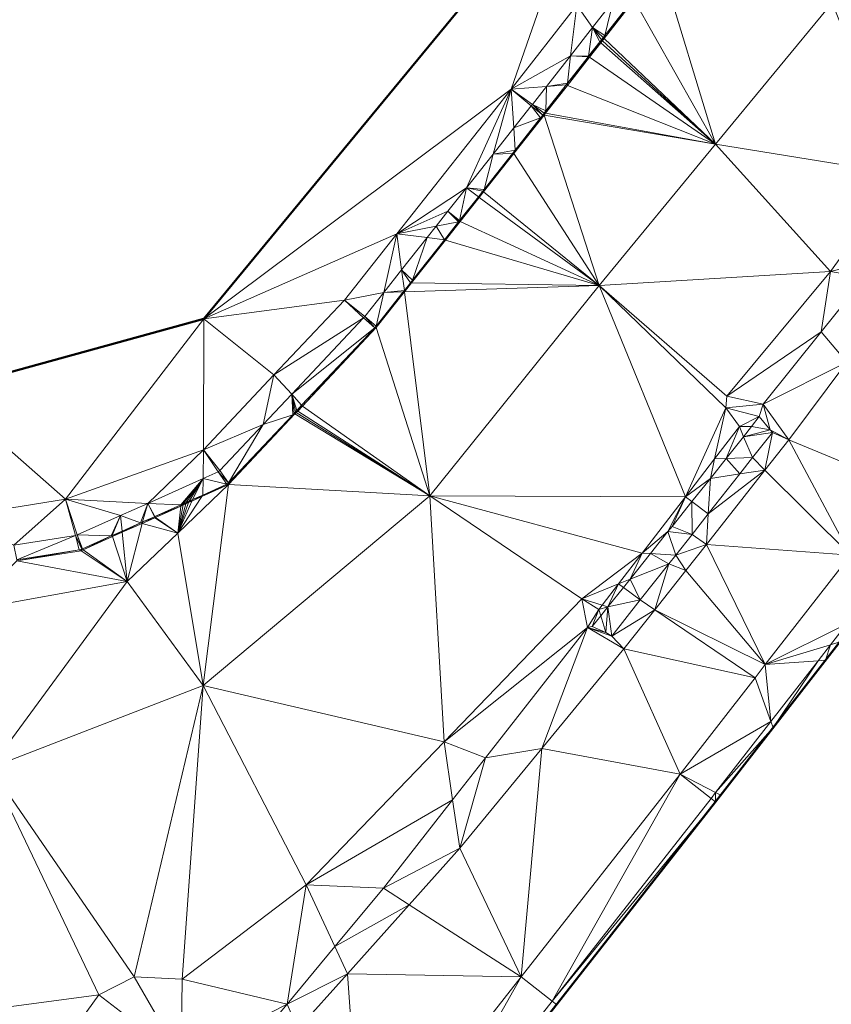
# Model space of a CAD drawing. Header units: metres. Extents: x 3490451 to 6981510, y 5754235 to 11509207.
# Tile 20 of 77: x 3490566 to 3490581, y 5754452 to 5754469. Entities that reach past the tile are written whole.
import ezdxf

# ---------------------------------------------------------------- set-up
doc = ezdxf.new("R2010")
doc.units = ezdxf.units.M
doc.layers.add('Kartierung-05$0$$VERB', color=7, linetype='Continuous', lineweight=18, true_color=0x82563a)

msp = doc.modelspace()

# ---------------------------------------------------------------- linework, layer by layer
at = {"layer": 'Kartierung-05$0$$VERB', "color": 1, "lineweight": 50, "ltscale": 0.02}
for points in [[(3490576.349, 5754472.455), (3490569.337, 5754463.952), (3490564.675, 5754462.671)], [(3490592.818, 5754459.123), (3490586.457, 5754464.054), (3490586.377, 5754465.526), (3490585.826, 5754464.816), (3490584.537, 5754463.158), (3490578.463, 5754455.343), (3490572.791, 5754448.115), (3490572.712, 5754448.177), (3490572.162, 5754448.609), (3490570.039, 5754446.553), (3490567.774, 5754446.203), (3490569.297, 5754441.576)]]:
    msp.add_lwpolyline(points, dxfattribs=at)
at = {"layer": 'Kartierung-05$0$$VERB'}
for points in [[(3490574.819, 5754468.048, 166.82), (3490569.337, 5754463.952, 167.324), (3490576.349, 5754472.455, 166.854)], [(3490575.987, 5754469.543, 166.737), (3490574.819, 5754468.048, 166.82), (3490576.349, 5754472.455, 166.854)], [(3490577.012, 5754469.636, 166.206), (3490577.495, 5754470.254, 166.172), (3490578.464, 5754467.066, 166.209)], [(3490577.495, 5754470.254, 166.172), (3490578.464, 5754467.066, 166.209), (3490580.54, 5754469.583, 166.066)], [(3490575.987, 5754469.543, 166.737), (3490575.875, 5754468.639, 166.519), (3490574.819, 5754468.048, 166.82)], [(3490576.271, 5754469.146, 166.519), (3490575.987, 5754469.543, 166.737), (3490575.875, 5754468.639, 166.519)], [(3490576.639, 5754469.616, 166.519), (3490576.271, 5754469.146, 166.519), (3490575.987, 5754469.543, 166.737)], [(3490576.489, 5754469.003, 166.519), (3490576.639, 5754469.616, 166.519), (3490576.271, 5754469.146, 166.519)], [(3490577.012, 5754469.636, 166.206), (3490576.476, 5754468.95, 166.244), (3490578.464, 5754467.066, 166.209)], [(3490576.489, 5754469.003, 166.519), (3490577.012, 5754469.636, 166.206), (3490576.476, 5754468.95, 166.244)], [(3490576.489, 5754469.003, 166.519), (3490576.99, 5754469.643, 166.519), (3490576.639, 5754469.616, 166.519)], [(3490576.489, 5754469.003, 166.519), (3490576.99, 5754469.643, 166.519), (3490577.012, 5754469.636, 166.206)], [(3490581.768, 5754466.529, 166.05), (3490578.464, 5754467.066, 166.209), (3490580.54, 5754469.583, 166.066)], [(3490576.198, 5754468.632, 166.519), (3490576.271, 5754469.146, 166.519), (3490575.875, 5754468.639, 166.519)], [(3490576.198, 5754468.632, 166.519), (3490576.399, 5754468.889, 166.519), (3490576.271, 5754469.146, 166.519)], [(3490576.399, 5754468.889, 166.519), (3490576.271, 5754469.146, 166.519), (3490576.428, 5754468.925, 166.519)], [(3490576.271, 5754469.146, 166.519), (3490576.428, 5754468.925, 166.519), (3490576.459, 5754468.966, 166.519)], [(3490576.489, 5754469.003, 166.519), (3490576.271, 5754469.146, 166.519), (3490576.459, 5754468.966, 166.519)], [(3490576.428, 5754468.925, 166.519), (3490576.476, 5754468.95, 166.244), (3490576.459, 5754468.966, 166.519)], [(3490576.489, 5754469.003, 166.519), (3490576.476, 5754468.95, 166.244), (3490576.459, 5754468.966, 166.519)], [(3490576.198, 5754468.632, 166.519), (3490576.416, 5754468.874, 166.248), (3490576.399, 5754468.889, 166.519)], [(3490576.217, 5754468.619, 166.263), (3490576.198, 5754468.632, 166.519), (3490576.416, 5754468.874, 166.248)], [(3490576.217, 5754468.619, 166.263), (3490576.416, 5754468.874, 166.248), (3490578.464, 5754467.066, 166.209)], [(3490576.399, 5754468.889, 166.519), (3490576.445, 5754468.91, 166.246), (3490576.428, 5754468.925, 166.519)], [(3490576.416, 5754468.874, 166.248), (3490576.399, 5754468.889, 166.519), (3490576.445, 5754468.91, 166.246)], [(3490576.416, 5754468.874, 166.248), (3490576.445, 5754468.91, 166.246), (3490578.464, 5754467.066, 166.209)], [(3490576.445, 5754468.91, 166.246), (3490576.428, 5754468.925, 166.519), (3490576.476, 5754468.95, 166.244)], [(3490576.445, 5754468.91, 166.246), (3490576.476, 5754468.95, 166.244), (3490578.464, 5754467.066, 166.209)], [(3490575.45, 5754468.095, 166.519), (3490575.875, 5754468.639, 166.519), (3490574.819, 5754468.048, 166.82)], [(3490575.825, 5754468.155, 166.519), (3490575.45, 5754468.095, 166.519), (3490575.875, 5754468.639, 166.519)], [(3490575.821, 5754468.112, 166.291), (3490576.217, 5754468.619, 166.263), (3490578.464, 5754467.066, 166.209)], [(3490575.825, 5754468.155, 166.519), (3490575.821, 5754468.112, 166.291), (3490576.217, 5754468.619, 166.263)], [(3490575.825, 5754468.155, 166.519), (3490576.189, 5754468.621, 166.519), (3490575.875, 5754468.639, 166.519)], [(3490575.825, 5754468.155, 166.519), (3490576.189, 5754468.621, 166.519), (3490576.217, 5754468.619, 166.263)], [(3490576.189, 5754468.621, 166.519), (3490576.198, 5754468.632, 166.519), (3490575.875, 5754468.639, 166.519)], [(3490576.189, 5754468.621, 166.519), (3490576.217, 5754468.619, 166.263), (3490576.198, 5754468.632, 166.519)], [(3490575.45, 5754468.095, 166.519), (3490574.819, 5754468.048, 166.82), (3490575.2, 5754467.775, 166.519)], [(3490575.435, 5754467.657, 166.519), (3490575.45, 5754468.095, 166.519), (3490575.2, 5754467.775, 166.519)], [(3490575.821, 5754468.112, 166.291), (3490575.433, 5754467.616, 166.318), (3490578.464, 5754467.066, 166.209)], [(3490575.435, 5754467.657, 166.519), (3490575.821, 5754468.112, 166.291), (3490575.433, 5754467.616, 166.318)], [(3490575.435, 5754467.657, 166.519), (3490575.821, 5754468.112, 166.291), (3490575.798, 5754468.121, 166.519)], [(3490575.435, 5754467.657, 166.519), (3490575.45, 5754468.095, 166.519), (3490575.798, 5754468.121, 166.519)], [(3490575.825, 5754468.155, 166.519), (3490575.45, 5754468.095, 166.519), (3490575.798, 5754468.121, 166.519)], [(3490575.825, 5754468.155, 166.519), (3490575.821, 5754468.112, 166.291), (3490575.798, 5754468.121, 166.519)], [(3490572.78, 5754465.469, 166.958), (3490574.819, 5754468.048, 166.82), (3490569.337, 5754463.952, 167.324)], [(3490574.02, 5754466.286, 166.82), (3490572.78, 5754465.469, 166.958), (3490574.819, 5754468.048, 166.82)], [(3490574.495, 5754466.888, 166.82), (3490574.02, 5754466.286, 166.82), (3490574.819, 5754468.048, 166.82)], [(3490574.863, 5754467.354, 166.82), (3490574.495, 5754466.888, 166.82), (3490574.819, 5754468.048, 166.82)], [(3490574.819, 5754468.048, 166.82), (3490575.2, 5754467.775, 166.519), (3490575.174, 5754467.747, 166.82)], [(3490574.863, 5754467.354, 166.82), (3490574.819, 5754468.048, 166.82), (3490575.174, 5754467.747, 166.82)], [(3490574.863, 5754467.354, 166.82), (3490575.343, 5754467.534, 166.82), (3490575.174, 5754467.747, 166.82)], [(3490575.2, 5754467.775, 166.519), (3490575.174, 5754467.747, 166.82), (3490575.381, 5754467.583, 166.82)], [(3490575.343, 5754467.534, 166.82), (3490575.174, 5754467.747, 166.82), (3490575.381, 5754467.583, 166.82)], [(3490575.2, 5754467.775, 166.519), (3490575.407, 5754467.621, 166.519), (3490575.381, 5754467.583, 166.82)], [(3490575.435, 5754467.657, 166.519), (3490575.2, 5754467.775, 166.519), (3490575.407, 5754467.621, 166.519)], [(3490574.867, 5754466.9, 166.357), (3490575.343, 5754467.534, 166.82), (3490575.409, 5754467.585, 166.32)], [(3490574.867, 5754466.9, 166.357), (3490576.389, 5754464.549, 166.353), (3490575.409, 5754467.585, 166.32)], [(3490575.343, 5754467.534, 166.82), (3490575.381, 5754467.583, 166.82), (3490575.409, 5754467.585, 166.32)], [(3490575.407, 5754467.621, 166.519), (3490575.381, 5754467.583, 166.82), (3490575.409, 5754467.585, 166.32)], [(3490575.435, 5754467.657, 166.519), (3490575.433, 5754467.616, 166.318), (3490575.407, 5754467.621, 166.519)], [(3490575.433, 5754467.616, 166.318), (3490575.407, 5754467.621, 166.519), (3490575.409, 5754467.585, 166.32)], [(3490575.433, 5754467.616, 166.318), (3490578.464, 5754467.066, 166.209), (3490575.409, 5754467.585, 166.32)], [(3490578.464, 5754467.066, 166.209), (3490576.389, 5754464.549, 166.353), (3490575.409, 5754467.585, 166.32)], [(3490574.863, 5754467.354, 166.82), (3490574.889, 5754466.959, 166.82), (3490575.343, 5754467.534, 166.82)], [(3490574.889, 5754466.959, 166.82), (3490574.867, 5754466.9, 166.357), (3490575.343, 5754467.534, 166.82)], [(3490574.863, 5754467.354, 166.82), (3490574.889, 5754466.959, 166.82), (3490574.495, 5754466.888, 166.82)], [(3490578.464, 5754467.066, 166.209), (3490576.389, 5754464.549, 166.353), (3490580.51, 5754464.797, 166.118)], [(3490581.768, 5754466.529, 166.05), (3490578.464, 5754467.066, 166.209), (3490580.51, 5754464.797, 166.118)], [(3490574.337, 5754466.26, 166.82), (3490574.495, 5754466.888, 166.82), (3490574.02, 5754466.286, 166.82)], [(3490574.867, 5754466.9, 166.357), (3490574.325, 5754466.215, 166.393), (3490576.389, 5754464.549, 166.353)], [(3490574.337, 5754466.26, 166.82), (3490574.867, 5754466.9, 166.357), (3490574.325, 5754466.215, 166.393)], [(3490574.337, 5754466.26, 166.82), (3490574.841, 5754466.899, 166.82), (3490574.867, 5754466.9, 166.357)], [(3490574.337, 5754466.26, 166.82), (3490574.841, 5754466.899, 166.82), (3490574.495, 5754466.888, 166.82)], [(3490574.841, 5754466.899, 166.82), (3490574.889, 5754466.959, 166.82), (3490574.495, 5754466.888, 166.82)], [(3490574.841, 5754466.899, 166.82), (3490574.889, 5754466.959, 166.82), (3490574.867, 5754466.9, 166.357)], [(3490581.768, 5754466.529, 166.05), (3490580.51, 5754464.797, 166.118), (3490581.38, 5754465.009, 166.167)], [(3490574.02, 5754466.286, 166.82), (3490572.78, 5754465.469, 166.958), (3490573.692, 5754465.872, 166.82)], [(3490574.02, 5754466.286, 166.82), (3490573.897, 5754465.703, 166.82), (3490573.692, 5754465.872, 166.82)], [(3490574.234, 5754466.129, 166.82), (3490574.02, 5754466.286, 166.82), (3490573.897, 5754465.703, 166.82)], [(3490574.337, 5754466.26, 166.82), (3490574.311, 5754466.226, 166.82), (3490574.02, 5754466.286, 166.82)], [(3490574.234, 5754466.129, 166.82), (3490574.311, 5754466.226, 166.82), (3490574.02, 5754466.286, 166.82)], [(3490574.234, 5754466.129, 166.82), (3490574.311, 5754466.226, 166.82), (3490574.249, 5754466.118, 166.398)], [(3490574.325, 5754466.215, 166.393), (3490574.311, 5754466.226, 166.82), (3490574.249, 5754466.118, 166.398)], [(3490574.325, 5754466.215, 166.393), (3490574.249, 5754466.118, 166.398), (3490576.389, 5754464.549, 166.353)], [(3490574.337, 5754466.26, 166.82), (3490574.325, 5754466.215, 166.393), (3490574.311, 5754466.226, 166.82)], [(3490574.234, 5754466.129, 166.82), (3490574.249, 5754466.118, 166.398), (3490573.897, 5754465.703, 166.82)], [(3490574.249, 5754466.118, 166.398), (3490573.897, 5754465.703, 166.82), (3490573.911, 5754465.69, 166.421)], [(3490574.249, 5754466.118, 166.398), (3490573.911, 5754465.69, 166.421), (3490576.389, 5754464.549, 166.353)], [(3490573.483, 5754465.607, 166.82), (3490572.78, 5754465.469, 166.958), (3490573.692, 5754465.872, 166.82)], [(3490573.878, 5754465.679, 166.82), (3490573.483, 5754465.607, 166.82), (3490573.692, 5754465.872, 166.82)], [(3490573.883, 5754465.685, 166.82), (3490573.897, 5754465.703, 166.82), (3490573.692, 5754465.872, 166.82)], [(3490573.878, 5754465.679, 166.82), (3490573.883, 5754465.685, 166.82), (3490573.692, 5754465.872, 166.82)], [(3490573.628, 5754465.361, 166.82), (3490573.878, 5754465.679, 166.82), (3490573.483, 5754465.607, 166.82)], [(3490573.646, 5754465.356, 166.439), (3490573.628, 5754465.361, 166.82), (3490573.878, 5754465.679, 166.82)], [(3490573.646, 5754465.356, 166.439), (3490573.911, 5754465.69, 166.421), (3490576.389, 5754464.549, 166.353)], [(3490573.646, 5754465.356, 166.439), (3490573.878, 5754465.679, 166.82), (3490573.911, 5754465.69, 166.421)], [(3490573.878, 5754465.679, 166.82), (3490573.883, 5754465.685, 166.82), (3490573.911, 5754465.69, 166.421)], [(3490573.883, 5754465.685, 166.82), (3490573.897, 5754465.703, 166.82), (3490573.911, 5754465.69, 166.421)], [(3490572.78, 5754465.469, 166.958), (3490571.845, 5754464.287, 167.022), (3490569.337, 5754463.952, 167.324)], [(3490572.547, 5754464.421, 166.82), (3490572.78, 5754465.469, 166.958), (3490571.845, 5754464.287, 167.022)], [(3490572.865, 5754464.824, 166.82), (3490572.547, 5754464.421, 166.82), (3490572.78, 5754465.469, 166.958)], [(3490573.32, 5754465.4, 166.82), (3490573.483, 5754465.607, 166.82), (3490572.78, 5754465.469, 166.958)], [(3490573.32, 5754465.4, 166.82), (3490572.865, 5754464.824, 166.82), (3490572.78, 5754465.469, 166.958)], [(3490573.32, 5754465.4, 166.82), (3490573.628, 5754465.361, 166.82), (3490573.483, 5754465.607, 166.82)], [(3490573.059, 5754464.64, 166.82), (3490573.32, 5754465.4, 166.82), (3490572.865, 5754464.824, 166.82)], [(3490573.059, 5754464.64, 166.82), (3490573.042, 5754464.592, 166.48), (3490573.646, 5754465.356, 166.439)], [(3490573.042, 5754464.592, 166.48), (3490573.646, 5754465.356, 166.439), (3490576.389, 5754464.549, 166.353)], [(3490573.059, 5754464.64, 166.82), (3490573.32, 5754465.4, 166.82), (3490573.628, 5754465.361, 166.82)], [(3490573.059, 5754464.64, 166.82), (3490573.646, 5754465.356, 166.439), (3490573.628, 5754465.361, 166.82)], [(3490581.123, 5754464.689, 166.188), (3490580.51, 5754464.797, 166.118), (3490581.38, 5754465.009, 166.167)], [(3490572.914, 5754464.457, 166.82), (3490572.865, 5754464.824, 166.82), (3490572.547, 5754464.421, 166.82)], [(3490573.021, 5754464.592, 166.82), (3490572.914, 5754464.457, 166.82), (3490572.865, 5754464.824, 166.82)], [(3490573.059, 5754464.64, 166.82), (3490573.021, 5754464.592, 166.82), (3490572.865, 5754464.824, 166.82)], [(3490576.389, 5754464.549, 166.353), (3490580.51, 5754464.797, 166.118), (3490578.664, 5754462.572, 166.27)], [(3490580.345, 5754463.72, 166.253), (3490580.51, 5754464.797, 166.118), (3490578.664, 5754462.572, 166.27)], [(3490581.123, 5754464.689, 166.188), (3490580.345, 5754463.72, 166.253), (3490580.51, 5754464.797, 166.118)], [(3490573.042, 5754464.592, 166.48), (3490573.021, 5754464.592, 166.82), (3490572.914, 5754464.457, 166.82)], [(3490573.042, 5754464.592, 166.48), (3490572.914, 5754464.457, 166.82), (3490572.917, 5754464.434, 166.488)], [(3490573.042, 5754464.592, 166.48), (3490572.917, 5754464.434, 166.488), (3490576.389, 5754464.549, 166.353)], [(3490573.059, 5754464.64, 166.82), (3490573.042, 5754464.592, 166.48), (3490573.021, 5754464.592, 166.82)], [(3490581.123, 5754464.689, 166.188), (3490580.803, 5754463.179, 166.052), (3490580.345, 5754463.72, 166.253)], [(3490572.547, 5754464.421, 166.82), (3490571.845, 5754464.287, 167.022), (3490572.211, 5754463.996, 166.82)], [(3490572.547, 5754464.421, 166.82), (3490572.211, 5754463.996, 166.82), (3490572.414, 5754463.823, 166.82)], [(3490572.917, 5754464.434, 166.488), (3490573.367, 5754460.799, 166.576), (3490572.413, 5754463.796, 166.522)], [(3490572.917, 5754464.434, 166.488), (3490572.414, 5754463.823, 166.82), (3490572.413, 5754463.796, 166.522)], [(3490572.895, 5754464.433, 166.82), (3490572.917, 5754464.434, 166.488), (3490572.414, 5754463.823, 166.82)], [(3490572.895, 5754464.433, 166.82), (3490572.547, 5754464.421, 166.82), (3490572.414, 5754463.823, 166.82)], [(3490572.895, 5754464.433, 166.82), (3490572.914, 5754464.457, 166.82), (3490572.547, 5754464.421, 166.82)], [(3490572.895, 5754464.433, 166.82), (3490572.914, 5754464.457, 166.82), (3490572.917, 5754464.434, 166.488)], [(3490572.917, 5754464.434, 166.488), (3490573.367, 5754460.799, 166.576), (3490576.389, 5754464.549, 166.353)], [(3490577.925, 5754460.779, 166.354), (3490573.367, 5754460.799, 166.576), (3490576.389, 5754464.549, 166.353)], [(3490577.925, 5754460.779, 166.354), (3490576.389, 5754464.549, 166.353), (3490578.643, 5754462.367, 166.285)], [(3490576.389, 5754464.549, 166.353), (3490578.664, 5754462.572, 166.27), (3490578.643, 5754462.367, 166.285)], [(3490570.589, 5754462.953, 167.128), (3490571.845, 5754464.287, 167.022), (3490569.337, 5754463.952, 167.324)], [(3490570.589, 5754462.953, 167.128), (3490571.845, 5754464.287, 167.022), (3490572.185, 5754463.972, 167.022)], [(3490571.845, 5754464.287, 167.022), (3490572.211, 5754463.996, 166.82), (3490572.185, 5754463.972, 167.022)], [(3490566.875, 5754460.737, 167.585), (3490564.675, 5754462.671, 167.95), (3490569.337, 5754463.952, 167.324)], [(3490566.875, 5754460.737, 167.585), (3490569.334, 5754461.62, 167.234), (3490569.337, 5754463.952, 167.324)], [(3490570.589, 5754462.953, 167.128), (3490569.334, 5754461.62, 167.234), (3490569.337, 5754463.952, 167.324)], [(3490570.905, 5754462.61, 167.022), (3490570.589, 5754462.953, 167.128), (3490572.185, 5754463.972, 167.022)], [(3490570.905, 5754462.61, 167.022), (3490572.185, 5754463.972, 167.022), (3490572.385, 5754463.794, 167.022)], [(3490572.211, 5754463.996, 166.82), (3490572.185, 5754463.972, 167.022), (3490572.385, 5754463.794, 167.022)], [(3490572.211, 5754463.996, 166.82), (3490572.414, 5754463.823, 166.82), (3490572.385, 5754463.794, 167.022)], [(3490571.083, 5754462.411, 167.022), (3490570.905, 5754462.61, 167.022), (3490572.385, 5754463.794, 167.022)], [(3490571.083, 5754462.411, 167.022), (3490571.095, 5754462.397, 166.628), (3490572.385, 5754463.794, 167.022)], [(3490571.095, 5754462.397, 166.628), (3490573.367, 5754460.799, 166.576), (3490572.413, 5754463.796, 166.522)], [(3490571.095, 5754462.397, 166.628), (3490572.385, 5754463.794, 167.022), (3490572.413, 5754463.796, 166.522)], [(3490572.414, 5754463.823, 166.82), (3490572.385, 5754463.794, 167.022), (3490572.413, 5754463.796, 166.522)], [(3490580.345, 5754463.72, 166.253), (3490578.664, 5754462.572, 166.27), (3490579.31, 5754462.431, 166.339)], [(3490580.803, 5754463.179, 166.052), (3490580.345, 5754463.72, 166.253), (3490579.31, 5754462.431, 166.339)], [(3490580.803, 5754463.179, 166.052), (3490579.769, 5754461.796, 166.097), (3490579.31, 5754462.431, 166.339)], [(3490581.806, 5754460.949, 165.132), (3490580.803, 5754463.179, 166.052), (3490579.769, 5754461.796, 166.097)], [(3490570.395, 5754462.066, 167.022), (3490570.589, 5754462.953, 167.128), (3490569.334, 5754461.62, 167.234)], [(3490570.395, 5754462.066, 167.022), (3490570.905, 5754462.61, 167.022), (3490570.589, 5754462.953, 167.128)], [(3490564.771, 5754460.4, 167.818), (3490566.875, 5754460.737, 167.585), (3490564.675, 5754462.671, 167.95)], [(3490570.926, 5754462.244, 167.022), (3490570.395, 5754462.066, 167.022), (3490570.905, 5754462.61, 167.022)], [(3490570.996, 5754462.319, 167.022), (3490571.083, 5754462.411, 167.022), (3490570.905, 5754462.61, 167.022)], [(3490570.971, 5754462.292, 167.022), (3490570.996, 5754462.319, 167.022), (3490570.905, 5754462.61, 167.022)], [(3490570.947, 5754462.267, 167.022), (3490570.971, 5754462.292, 167.022), (3490570.905, 5754462.61, 167.022)], [(3490570.926, 5754462.244, 167.022), (3490570.947, 5754462.267, 167.022), (3490570.905, 5754462.61, 167.022)], [(3490578.664, 5754462.572, 166.27), (3490578.643, 5754462.367, 166.285), (3490579.31, 5754462.431, 166.339)], [(3490570.987, 5754462.282, 166.637), (3490570.971, 5754462.292, 167.022), (3490570.996, 5754462.319, 167.022)], [(3490570.987, 5754462.282, 166.637), (3490571.012, 5754462.308, 166.635), (3490570.996, 5754462.319, 167.022)], [(3490570.987, 5754462.282, 166.637), (3490571.012, 5754462.308, 166.635), (3490573.367, 5754460.799, 166.576)], [(3490571.012, 5754462.308, 166.635), (3490570.996, 5754462.319, 167.022), (3490571.083, 5754462.411, 167.022)], [(3490571.012, 5754462.308, 166.635), (3490571.083, 5754462.411, 167.022), (3490571.095, 5754462.397, 166.628)], [(3490571.012, 5754462.308, 166.635), (3490571.095, 5754462.397, 166.628), (3490573.367, 5754460.799, 166.576)], [(3490578.446, 5754461.456, 166.333), (3490577.925, 5754460.779, 166.354), (3490578.643, 5754462.367, 166.285)], [(3490578.446, 5754461.456, 166.333), (3490578.643, 5754462.367, 166.285), (3490578.888, 5754462.031, 166.316)], [(3490578.643, 5754462.367, 166.285), (3490579.31, 5754462.431, 166.339), (3490579.24, 5754462.211, 166.33)], [(3490578.643, 5754462.367, 166.285), (3490578.888, 5754462.031, 166.316), (3490579.24, 5754462.211, 166.33)], [(3490579.31, 5754462.431, 166.339), (3490579.24, 5754462.211, 166.33), (3490579.434, 5754461.976, 166.239)], [(3490579.769, 5754461.796, 166.097), (3490579.31, 5754462.431, 166.339), (3490579.434, 5754461.976, 166.239)], [(3490570.964, 5754462.257, 166.639), (3490573.367, 5754460.799, 166.576), (3490569.777, 5754460.997, 166.734)], [(3490570.926, 5754462.244, 167.022), (3490570.964, 5754462.257, 166.639), (3490569.777, 5754460.997, 166.734)], [(3490570.926, 5754462.244, 167.022), (3490569.781, 5754461.029, 167.022), (3490569.777, 5754460.997, 166.734)], [(3490570.926, 5754462.244, 167.022), (3490570.395, 5754462.066, 167.022), (3490569.781, 5754461.029, 167.022)], [(3490570.926, 5754462.244, 167.022), (3490570.964, 5754462.257, 166.639), (3490570.947, 5754462.267, 167.022)], [(3490570.964, 5754462.257, 166.639), (3490570.947, 5754462.267, 167.022), (3490570.971, 5754462.292, 167.022)], [(3490570.964, 5754462.257, 166.639), (3490570.987, 5754462.282, 166.637), (3490570.971, 5754462.292, 167.022)], [(3490570.964, 5754462.257, 166.639), (3490570.987, 5754462.282, 166.637), (3490573.367, 5754460.799, 166.576)], [(3490578.888, 5754462.031, 166.316), (3490579.106, 5754462.031, 166.359), (3490579.24, 5754462.211, 166.33)], [(3490579.106, 5754462.031, 166.359), (3490579.24, 5754462.211, 166.33), (3490579.434, 5754461.976, 166.239)], [(3490570.395, 5754462.066, 167.022), (3490569.334, 5754461.62, 167.234), (3490569.626, 5754461.247, 167.022)], [(3490570.395, 5754462.066, 167.022), (3490569.626, 5754461.247, 167.022), (3490569.781, 5754461.029, 167.022)], [(3490578.653, 5754461.463, 166.376), (3490578.446, 5754461.456, 166.333), (3490578.888, 5754462.031, 166.316)], [(3490578.653, 5754461.463, 166.376), (3490578.963, 5754461.852, 166.364), (3490578.888, 5754462.031, 166.316)], [(3490578.963, 5754461.852, 166.364), (3490578.888, 5754462.031, 166.316), (3490579.106, 5754462.031, 166.359)], [(3490578.963, 5754461.852, 166.364), (3490579.106, 5754462.031, 166.359), (3490579.434, 5754461.976, 166.239)], [(3490578.963, 5754461.852, 166.364), (3490579.475, 5754461.926, 166.369), (3490579.434, 5754461.976, 166.239)], [(3490579.475, 5754461.926, 166.369), (3490579.769, 5754461.796, 166.097), (3490579.434, 5754461.976, 166.239)], [(3490578.653, 5754461.463, 166.376), (3490578.963, 5754461.852, 166.364), (3490579.121, 5754461.478, 166.365)], [(3490578.963, 5754461.852, 166.364), (3490579.121, 5754461.478, 166.365), (3490579.475, 5754461.926, 166.369)], [(3490579.344, 5754461.257, 166.096), (3490579.121, 5754461.478, 166.365), (3490579.475, 5754461.926, 166.369)], [(3490579.344, 5754461.257, 166.096), (3490579.475, 5754461.926, 166.369), (3490579.769, 5754461.796, 166.097)], [(3490579.344, 5754461.257, 166.096), (3490580.868, 5754459.742, 165.133), (3490579.769, 5754461.796, 166.097)], [(3490581.806, 5754460.949, 165.132), (3490580.868, 5754459.742, 165.133), (3490579.769, 5754461.796, 166.097)], [(3490568.338, 5754460.663, 167.234), (3490566.875, 5754460.737, 167.585), (3490569.334, 5754461.62, 167.234)], [(3490569.326, 5754461.105, 167.234), (3490568.338, 5754460.663, 167.234), (3490569.334, 5754461.62, 167.234)], [(3490569.326, 5754461.105, 167.234), (3490569.334, 5754461.62, 167.234), (3490569.593, 5754461.224, 167.234)], [(3490569.334, 5754461.62, 167.234), (3490569.626, 5754461.247, 167.022), (3490569.593, 5754461.224, 167.234)], [(3490578.446, 5754461.456, 166.333), (3490578.371, 5754461.109, 166.386), (3490577.925, 5754460.779, 166.354)], [(3490578.653, 5754461.463, 166.376), (3490578.446, 5754461.456, 166.333), (3490578.371, 5754461.109, 166.386)], [(3490578.653, 5754461.463, 166.376), (3490578.893, 5754461.188, 166.363), (3490578.371, 5754461.109, 166.386)], [(3490578.653, 5754461.463, 166.376), (3490578.893, 5754461.188, 166.363), (3490579.121, 5754461.478, 166.365)], [(3490578.893, 5754461.188, 166.363), (3490579.344, 5754461.257, 166.096), (3490579.121, 5754461.478, 166.365)], [(3490569.626, 5754461.247, 167.022), (3490569.781, 5754461.029, 167.022), (3490569.593, 5754461.224, 167.234)], [(3490579.344, 5754461.257, 166.096), (3490578.299, 5754459.932, 166.094), (3490580.868, 5754459.742, 165.133)], [(3490578.332, 5754460.477, 166.357), (3490579.344, 5754461.257, 166.096), (3490578.299, 5754459.932, 166.094)], [(3490578.332, 5754460.477, 166.357), (3490578.893, 5754461.188, 166.363), (3490579.344, 5754461.257, 166.096)], [(3490568.929, 5754460.637, 167.234), (3490569.326, 5754461.105, 167.234), (3490568.338, 5754460.663, 167.234)], [(3490568.929, 5754460.637, 167.234), (3490568.973, 5754460.656, 167.234), (3490569.326, 5754461.105, 167.234)], [(3490568.973, 5754460.656, 167.234), (3490569.022, 5754460.678, 167.234), (3490569.326, 5754461.105, 167.234)], [(3490569.022, 5754460.678, 167.234), (3490569.077, 5754460.703, 167.234), (3490569.326, 5754461.105, 167.234)], [(3490569.077, 5754460.703, 167.234), (3490569.139, 5754460.73, 167.234), (3490569.326, 5754461.105, 167.234)], [(3490569.139, 5754460.73, 167.234), (3490569.326, 5754461.105, 167.234), (3490569.322, 5754460.812, 167.234)], [(3490569.326, 5754461.105, 167.234), (3490569.322, 5754460.812, 167.234), (3490569.749, 5754461.003, 167.234)], [(3490569.326, 5754461.105, 167.234), (3490569.593, 5754461.224, 167.234), (3490569.749, 5754461.003, 167.234)], [(3490569.781, 5754461.029, 167.022), (3490569.593, 5754461.224, 167.234), (3490569.749, 5754461.003, 167.234)], [(3490578.04, 5754460.694, 166.398), (3490578.371, 5754461.109, 166.386), (3490577.925, 5754460.779, 166.354)], [(3490578.04, 5754460.694, 166.398), (3490578.332, 5754460.477, 166.357), (3490578.371, 5754461.109, 166.386)], [(3490578.332, 5754460.477, 166.357), (3490578.893, 5754461.188, 166.363), (3490578.371, 5754461.109, 166.386)], [(3490568.876, 5754460.134, 166.837), (3490569.328, 5754457.415, 166.882), (3490569.777, 5754460.997, 166.734)], [(3490569.304, 5754460.785, 166.797), (3490568.876, 5754460.134, 166.837), (3490569.777, 5754460.997, 166.734)], [(3490569.304, 5754460.785, 166.797), (3490569.322, 5754460.812, 167.234), (3490569.777, 5754460.997, 166.734)], [(3490569.322, 5754460.812, 167.234), (3490569.749, 5754461.003, 167.234), (3490569.777, 5754460.997, 166.734)], [(3490569.328, 5754457.415, 166.882), (3490573.367, 5754460.799, 166.576), (3490569.777, 5754460.997, 166.734)], [(3490569.781, 5754461.029, 167.022), (3490569.749, 5754461.003, 167.234), (3490569.777, 5754460.997, 166.734)], [(3490565.954, 5754459.916, 167.585), (3490564.771, 5754460.4, 167.818), (3490566.875, 5754460.737, 167.585)], [(3490565.954, 5754459.916, 167.585), (3490566.875, 5754460.737, 167.585), (3490567.051, 5754460.091, 167.585)], [(3490566.875, 5754460.737, 167.585), (3490567.083, 5754460.102, 167.234), (3490567.051, 5754460.091, 167.585)], [(3490567.854, 5754460.446, 167.234), (3490568.338, 5754460.663, 167.234), (3490566.875, 5754460.737, 167.585)], [(3490567.854, 5754460.446, 167.234), (3490566.875, 5754460.737, 167.585), (3490567.083, 5754460.102, 167.234)], [(3490569.304, 5754460.785, 166.797), (3490569.126, 5754460.705, 166.821), (3490568.876, 5754460.134, 166.837)], [(3490569.077, 5754460.703, 167.234), (3490569.139, 5754460.73, 167.234), (3490569.126, 5754460.705, 166.821)], [(3490569.304, 5754460.785, 166.797), (3490569.139, 5754460.73, 167.234), (3490569.126, 5754460.705, 166.821)], [(3490569.304, 5754460.785, 166.797), (3490569.139, 5754460.73, 167.234), (3490569.322, 5754460.812, 167.234)], [(3490573.621, 5754456.413, 166.607), (3490569.328, 5754457.415, 166.882), (3490573.367, 5754460.799, 166.576)], [(3490573.621, 5754456.413, 166.607), (3490573.367, 5754460.799, 166.576), (3490576.078, 5754458.964, 166.413)], [(3490577.153, 5754459.776, 166.384), (3490573.367, 5754460.799, 166.576), (3490576.078, 5754458.964, 166.413)], [(3490577.153, 5754459.776, 166.384), (3490577.925, 5754460.779, 166.354), (3490573.367, 5754460.799, 166.576)], [(3490577.614, 5754460.16, 166.414), (3490577.153, 5754459.776, 166.384), (3490577.925, 5754460.779, 166.354)], [(3490577.614, 5754460.16, 166.414), (3490577.925, 5754460.779, 166.354), (3490577.686, 5754460.25, 166.411)], [(3490578.04, 5754460.694, 166.398), (3490577.925, 5754460.779, 166.354), (3490577.686, 5754460.25, 166.411)], [(3490568.212, 5754460.316, 167.234), (3490567.854, 5754460.446, 167.234), (3490568.338, 5754460.663, 167.234)], [(3490568.212, 5754460.316, 167.234), (3490568.244, 5754460.331, 167.234), (3490568.338, 5754460.663, 167.234)], [(3490568.244, 5754460.331, 167.234), (3490568.458, 5754460.426, 167.234), (3490568.338, 5754460.663, 167.234)], [(3490568.466, 5754460.43, 167.234), (3490568.458, 5754460.426, 167.234), (3490568.338, 5754460.663, 167.234)], [(3490568.929, 5754460.637, 167.234), (3490568.466, 5754460.43, 167.234), (3490568.338, 5754460.663, 167.234)], [(3490568.927, 5754460.616, 166.848), (3490568.929, 5754460.637, 167.234), (3490568.466, 5754460.43, 167.234)], [(3490568.927, 5754460.616, 166.848), (3490568.466, 5754460.43, 167.234), (3490568.475, 5754460.414, 166.908)], [(3490568.927, 5754460.616, 166.848), (3490568.475, 5754460.414, 166.908), (3490568.876, 5754460.134, 166.837)], [(3490569.068, 5754460.679, 166.829), (3490569.126, 5754460.705, 166.821), (3490568.876, 5754460.134, 166.837)], [(3490569.016, 5754460.656, 166.836), (3490569.068, 5754460.679, 166.829), (3490568.876, 5754460.134, 166.837)], [(3490568.969, 5754460.635, 166.842), (3490569.016, 5754460.656, 166.836), (3490568.876, 5754460.134, 166.837)], [(3490568.927, 5754460.616, 166.848), (3490568.969, 5754460.635, 166.842), (3490568.876, 5754460.134, 166.837)], [(3490568.927, 5754460.616, 166.848), (3490568.929, 5754460.637, 167.234), (3490568.969, 5754460.635, 166.842)], [(3490568.929, 5754460.637, 167.234), (3490568.969, 5754460.635, 166.842), (3490568.973, 5754460.656, 167.234)], [(3490568.969, 5754460.635, 166.842), (3490568.973, 5754460.656, 167.234), (3490569.016, 5754460.656, 166.836)], [(3490568.973, 5754460.656, 167.234), (3490569.016, 5754460.656, 166.836), (3490569.022, 5754460.678, 167.234)], [(3490569.016, 5754460.656, 166.836), (3490569.022, 5754460.678, 167.234), (3490569.068, 5754460.679, 166.829)], [(3490569.022, 5754460.678, 167.234), (3490569.068, 5754460.679, 166.829), (3490569.077, 5754460.703, 167.234)], [(3490569.068, 5754460.679, 166.829), (3490569.077, 5754460.703, 167.234), (3490569.126, 5754460.705, 166.821)], [(3490578.04, 5754460.694, 166.398), (3490578.044, 5754460.111, 166.353), (3490577.686, 5754460.25, 166.411)], [(3490578.04, 5754460.694, 166.398), (3490578.332, 5754460.477, 166.357), (3490578.044, 5754460.111, 166.353)], [(3490567.689, 5754460.083, 167.234), (3490567.854, 5754460.446, 167.234), (3490567.083, 5754460.102, 167.234)], [(3490567.689, 5754460.083, 167.234), (3490567.705, 5754460.09, 167.234), (3490567.854, 5754460.446, 167.234)], [(3490567.882, 5754460.169, 167.234), (3490567.705, 5754460.09, 167.234), (3490567.854, 5754460.446, 167.234)], [(3490567.882, 5754460.169, 167.234), (3490568.212, 5754460.316, 167.234), (3490567.854, 5754460.446, 167.234)], [(3490568.238, 5754460.307, 166.94), (3490568.244, 5754460.331, 167.234), (3490568.463, 5754460.408, 166.91)], [(3490568.238, 5754460.307, 166.94), (3490568.876, 5754460.134, 166.837), (3490568.463, 5754460.408, 166.91)], [(3490568.244, 5754460.331, 167.234), (3490568.458, 5754460.426, 167.234), (3490568.463, 5754460.408, 166.91)], [(3490568.466, 5754460.43, 167.234), (3490568.475, 5754460.414, 166.908), (3490568.458, 5754460.426, 167.234)], [(3490568.475, 5754460.414, 166.908), (3490568.458, 5754460.426, 167.234), (3490568.463, 5754460.408, 166.91)], [(3490568.475, 5754460.414, 166.908), (3490568.876, 5754460.134, 166.837), (3490568.463, 5754460.408, 166.91)], [(3490578.332, 5754460.477, 166.357), (3490578.299, 5754459.932, 166.094), (3490578.044, 5754460.111, 166.353)], [(3490567.882, 5754460.169, 167.234), (3490568.212, 5754460.316, 167.234), (3490567.884, 5754460.149, 166.987)], [(3490568.212, 5754460.316, 167.234), (3490567.884, 5754460.149, 166.987), (3490568.238, 5754460.307, 166.94)], [(3490567.884, 5754460.149, 166.987), (3490568.238, 5754460.307, 166.94), (3490567.974, 5754459.271, 166.939)], [(3490568.238, 5754460.307, 166.94), (3490568.876, 5754460.134, 166.837), (3490567.974, 5754459.271, 166.939)], [(3490568.212, 5754460.316, 167.234), (3490568.238, 5754460.307, 166.94), (3490568.244, 5754460.331, 167.234)], [(3490577.614, 5754460.16, 166.414), (3490578.044, 5754460.111, 166.353), (3490577.686, 5754460.25, 166.411)], [(3490566.004, 5754459.657, 167.585), (3490565.954, 5754459.916, 167.585), (3490567.051, 5754460.091, 167.585)], [(3490566.004, 5754459.657, 167.585), (3490567.051, 5754460.091, 167.585), (3490567.117, 5754459.834, 167.585)], [(3490567.083, 5754460.102, 167.234), (3490567.166, 5754459.849, 167.234), (3490567.051, 5754460.091, 167.585)], [(3490567.166, 5754459.849, 167.234), (3490567.051, 5754460.091, 167.585), (3490567.117, 5754459.834, 167.585)], [(3490567.178, 5754459.854, 167.234), (3490567.083, 5754460.102, 167.234), (3490567.166, 5754459.849, 167.234)], [(3490567.178, 5754459.854, 167.234), (3490567.689, 5754460.083, 167.234), (3490567.083, 5754460.102, 167.234)], [(3490567.178, 5754459.854, 167.234), (3490567.689, 5754460.083, 167.234), (3490567.185, 5754459.835, 167.08)], [(3490567.689, 5754460.083, 167.234), (3490567.711, 5754460.071, 167.01), (3490567.185, 5754459.835, 167.08)], [(3490567.711, 5754460.071, 167.01), (3490567.185, 5754459.835, 167.08), (3490567.974, 5754459.271, 166.939)], [(3490567.689, 5754460.083, 167.234), (3490567.711, 5754460.071, 167.01), (3490567.705, 5754460.09, 167.234)], [(3490567.882, 5754460.169, 167.234), (3490567.705, 5754460.09, 167.234), (3490567.884, 5754460.149, 166.987)], [(3490567.711, 5754460.071, 167.01), (3490567.705, 5754460.09, 167.234), (3490567.884, 5754460.149, 166.987)], [(3490567.711, 5754460.071, 167.01), (3490567.884, 5754460.149, 166.987), (3490567.974, 5754459.271, 166.939)], [(3490568.876, 5754460.134, 166.837), (3490569.328, 5754457.415, 166.882), (3490567.974, 5754459.271, 166.939)], [(3490577.301, 5754459.768, 166.425), (3490577.614, 5754460.16, 166.414), (3490577.153, 5754459.776, 166.384)], [(3490577.301, 5754459.768, 166.425), (3490577.753, 5754459.742, 166.35), (3490577.614, 5754460.16, 166.414)], [(3490577.753, 5754459.742, 166.35), (3490577.614, 5754460.16, 166.414), (3490578.044, 5754460.111, 166.353)], [(3490577.753, 5754459.742, 166.35), (3490578.299, 5754459.932, 166.094), (3490578.044, 5754460.111, 166.353)], [(3490567.166, 5754459.849, 167.234), (3490567.117, 5754459.834, 167.585), (3490567.149, 5754459.819, 167.085)], [(3490567.185, 5754459.835, 167.08), (3490567.166, 5754459.849, 167.234), (3490567.149, 5754459.819, 167.085)], [(3490567.178, 5754459.854, 167.234), (3490567.185, 5754459.835, 167.08), (3490567.166, 5754459.849, 167.234)], [(3490577.931, 5754459.466, 166.093), (3490577.753, 5754459.742, 166.35), (3490578.299, 5754459.932, 166.094)], [(3490579.35, 5754457.788, 165.135), (3490577.931, 5754459.466, 166.093), (3490578.299, 5754459.932, 166.094)], [(3490579.35, 5754457.788, 165.135), (3490578.299, 5754459.932, 166.094), (3490580.868, 5754459.742, 165.133)], [(3490566.004, 5754459.657, 167.585), (3490566.007, 5754459.636, 167.202), (3490567.117, 5754459.834, 167.585)], [(3490566.007, 5754459.636, 167.202), (3490567.117, 5754459.834, 167.585), (3490567.149, 5754459.819, 167.085)], [(3490566.007, 5754459.636, 167.202), (3490567.974, 5754459.271, 166.939), (3490567.149, 5754459.819, 167.085)], [(3490567.185, 5754459.835, 167.08), (3490567.974, 5754459.271, 166.939), (3490567.149, 5754459.819, 167.085)], [(3490576.734, 5754459.23, 166.4), (3490577.153, 5754459.776, 166.384), (3490576.078, 5754458.964, 166.413)], [(3490576.734, 5754459.23, 166.4), (3490576.94, 5754459.314, 166.438), (3490577.153, 5754459.776, 166.384)], [(3490577.301, 5754459.768, 166.425), (3490576.94, 5754459.314, 166.438), (3490577.153, 5754459.776, 166.384)], [(3490577.301, 5754459.768, 166.425), (3490576.94, 5754459.314, 166.438), (3490577.63, 5754459.586, 166.349)], [(3490577.301, 5754459.768, 166.425), (3490577.63, 5754459.586, 166.349), (3490577.753, 5754459.742, 166.35)], [(3490577.63, 5754459.586, 166.349), (3490577.931, 5754459.466, 166.093), (3490577.753, 5754459.742, 166.35)], [(3490579.35, 5754457.788, 165.135), (3490580.802, 5754458.516, 165.134), (3490580.868, 5754459.742, 165.133)], [(3490566.007, 5754459.636, 167.202), (3490567.974, 5754459.271, 166.939), (3490565.081, 5754458.749, 167.194)], [(3490577.121, 5754458.941, 166.344), (3490576.94, 5754459.314, 166.438), (3490577.63, 5754459.586, 166.349)], [(3490577.379, 5754458.766, 166.091), (3490577.121, 5754458.941, 166.344), (3490577.63, 5754459.586, 166.349)], [(3490577.379, 5754458.766, 166.091), (3490577.63, 5754459.586, 166.349), (3490577.931, 5754459.466, 166.093)], [(3490576.821, 5754459.165, 166.443), (3490576.734, 5754459.23, 166.4), (3490576.94, 5754459.314, 166.438)], [(3490576.821, 5754459.165, 166.443), (3490577.121, 5754458.941, 166.344), (3490576.94, 5754459.314, 166.438)], [(3490577.379, 5754458.766, 166.091), (3490579.35, 5754457.788, 165.135), (3490577.931, 5754459.466, 166.093)], [(3490565.532, 5754455.947, 167.206), (3490567.974, 5754459.271, 166.939), (3490565.081, 5754458.749, 167.194)], [(3490565.532, 5754455.947, 167.206), (3490569.328, 5754457.415, 166.882), (3490567.974, 5754459.271, 166.939)], [(3490576.441, 5754458.849, 166.412), (3490576.734, 5754459.23, 166.4), (3490576.078, 5754458.964, 166.413)], [(3490576.441, 5754458.849, 166.412), (3490576.543, 5754458.817, 166.453), (3490576.734, 5754459.23, 166.4)], [(3490576.543, 5754458.817, 166.453), (3490576.821, 5754459.165, 166.443), (3490576.734, 5754459.23, 166.4)], [(3490576.543, 5754458.817, 166.453), (3490576.821, 5754459.165, 166.443), (3490577.121, 5754458.941, 166.344)], [(3490573.621, 5754456.413, 166.607), (3490576.078, 5754458.964, 166.413), (3490576.182, 5754458.45, 166.453)], [(3490576.441, 5754458.849, 166.412), (3490576.382, 5754458.773, 166.414), (3490576.078, 5754458.964, 166.413)], [(3490576.382, 5754458.773, 166.414), (3490576.078, 5754458.964, 166.413), (3490576.182, 5754458.45, 166.453)], [(3490576.441, 5754458.849, 166.412), (3490576.543, 5754458.817, 166.453), (3490576.382, 5754458.773, 166.414)], [(3490576.417, 5754458.659, 166.457), (3490576.543, 5754458.817, 166.453), (3490576.382, 5754458.773, 166.414)], [(3490576.417, 5754458.659, 166.457), (3490576.543, 5754458.817, 166.453), (3490576.509, 5754458.36, 166.284)], [(3490576.543, 5754458.817, 166.453), (3490576.612, 5754458.296, 166.338), (3490576.509, 5754458.36, 166.284)], [(3490576.543, 5754458.817, 166.453), (3490577.121, 5754458.941, 166.344), (3490576.612, 5754458.296, 166.338)], [(3490577.379, 5754458.766, 166.091), (3490577.121, 5754458.941, 166.344), (3490576.612, 5754458.296, 166.338)], [(3490576.382, 5754458.773, 166.414), (3490576.265, 5754458.468, 166.463), (3490576.182, 5754458.45, 166.453)], [(3490576.417, 5754458.659, 166.457), (3490576.382, 5754458.773, 166.414), (3490576.265, 5754458.468, 166.463)], [(3490576.417, 5754458.659, 166.457), (3490576.265, 5754458.468, 166.463), (3490576.509, 5754458.36, 166.284)], [(3490577.379, 5754458.766, 166.091), (3490576.612, 5754458.296, 166.338), (3490576.828, 5754458.068, 166.09)], [(3490577.379, 5754458.766, 166.091), (3490579.167, 5754457.553, 165.135), (3490576.828, 5754458.068, 166.09)], [(3490577.379, 5754458.766, 166.091), (3490579.35, 5754457.788, 165.135), (3490579.167, 5754457.553, 165.135)], [(3490574.361, 5754456.128, 166.706), (3490573.621, 5754456.413, 166.607), (3490576.182, 5754458.45, 166.453)], [(3490575.366, 5754456.293, 166.296), (3490574.361, 5754456.128, 166.706), (3490576.182, 5754458.45, 166.453)], [(3490575.366, 5754456.293, 166.296), (3490576.828, 5754458.068, 166.09), (3490576.182, 5754458.45, 166.453)], [(3490576.265, 5754458.468, 166.463), (3490576.509, 5754458.36, 166.284), (3490576.182, 5754458.45, 166.453)], [(3490576.612, 5754458.296, 166.338), (3490576.828, 5754458.068, 166.09), (3490576.182, 5754458.45, 166.453)], [(3490576.612, 5754458.296, 166.338), (3490576.509, 5754458.36, 166.284), (3490576.182, 5754458.45, 166.453)], [(3490580.513, 5754458.144, 165.134), (3490579.35, 5754457.788, 165.135), (3490580.802, 5754458.516, 165.134)], [(3490580.513, 5754458.144, 165.134), (3490580.679, 5754458.194, 164.334), (3490580.802, 5754458.516, 165.134)], [(3490580.29, 5754457.857, 165.134), (3490580.513, 5754458.144, 165.134), (3490579.35, 5754457.788, 165.135)], [(3490580.29, 5754457.857, 165.134), (3490580.425, 5754457.867, 164.334), (3490580.513, 5754458.144, 165.134)], [(3490580.425, 5754457.867, 164.334), (3490580.513, 5754458.144, 165.134), (3490580.679, 5754458.194, 164.334)], [(3490575.366, 5754456.293, 166.296), (3490577.832, 5754455.835, 165.136), (3490576.828, 5754458.068, 166.09)], [(3490579.167, 5754457.553, 165.135), (3490577.832, 5754455.835, 165.136), (3490576.828, 5754458.068, 166.09)], [(3490579.35, 5754457.788, 165.135), (3490579.451, 5754456.777, 165.135), (3490579.167, 5754457.553, 165.135)], [(3490580.29, 5754457.857, 165.134), (3490579.35, 5754457.788, 165.135), (3490579.451, 5754456.777, 165.135)], [(3490580.29, 5754457.857, 165.134), (3490579.451, 5754456.777, 165.135), (3490579.491, 5754456.666, 164.335)], [(3490580.29, 5754457.857, 165.134), (3490580.425, 5754457.867, 164.334), (3490579.491, 5754456.666, 164.335)], [(3490565.532, 5754455.947, 167.206), (3490569.328, 5754457.415, 166.882), (3490568.094, 5754452.222, 167.02)], [(3490569.328, 5754457.415, 166.882), (3490568.952, 5754452.181, 166.922), (3490568.094, 5754452.222, 167.02)], [(3490569.328, 5754457.415, 166.882), (3490571.164, 5754453.862, 166.802), (3490568.952, 5754452.181, 166.922)], [(3490573.621, 5754456.413, 166.607), (3490569.328, 5754457.415, 166.882), (3490571.164, 5754453.862, 166.802)], [(3490579.451, 5754456.777, 165.135), (3490579.167, 5754457.553, 165.135), (3490577.832, 5754455.835, 165.136)], [(3490578.463, 5754455.507, 165.136), (3490579.451, 5754456.777, 165.135), (3490577.832, 5754455.835, 165.136)], [(3490578.463, 5754455.507, 165.136), (3490579.451, 5754456.777, 165.135), (3490579.491, 5754456.666, 164.335)], [(3490578.463, 5754455.507, 165.136), (3490579.491, 5754456.666, 164.335), (3490578.554, 5754455.46, 164.336)], [(3490573.775, 5754455.381, 166.787), (3490573.621, 5754456.413, 166.607), (3490571.164, 5754453.862, 166.802)], [(3490573.775, 5754455.381, 166.787), (3490574.361, 5754456.128, 166.706), (3490573.621, 5754456.413, 166.607)], [(3490575.366, 5754456.293, 166.296), (3490574.361, 5754456.128, 166.706), (3490573.904, 5754454.518, 166.501)], [(3490575.366, 5754456.293, 166.296), (3490574.997, 5754452.222, 165.128), (3490573.904, 5754454.518, 166.501)], [(3490575.366, 5754456.293, 166.296), (3490574.997, 5754452.222, 165.128), (3490577.832, 5754455.835, 165.136)], [(3490573.775, 5754455.381, 166.787), (3490574.361, 5754456.128, 166.706), (3490573.904, 5754454.518, 166.501)], [(3490565.532, 5754455.947, 167.206), (3490567.465, 5754451.904, 167.094), (3490564.48, 5754451.504, 167.268)], [(3490565.532, 5754455.947, 167.206), (3490568.094, 5754452.222, 167.02), (3490567.465, 5754451.904, 167.094)], [(3490574.997, 5754452.222, 165.128), (3490575.548, 5754451.791, 165.128), (3490577.832, 5754455.835, 165.136)], [(3490575.548, 5754451.791, 165.128), (3490577.832, 5754455.835, 165.136), (3490578.384, 5754455.405, 165.136)], [(3490578.463, 5754455.507, 165.136), (3490577.832, 5754455.835, 165.136), (3490578.384, 5754455.405, 165.136)], [(3490578.463, 5754455.507, 165.136), (3490578.384, 5754455.405, 165.136), (3490578.463, 5754455.343, 164.336)], [(3490578.463, 5754455.507, 165.136), (3490578.554, 5754455.46, 164.336), (3490578.463, 5754455.343, 164.336)], [(3490573.775, 5754455.381, 166.787), (3490571.164, 5754453.862, 166.802), (3490572.54, 5754453.806, 166.959)], [(3490573.775, 5754455.381, 166.787), (3490573.904, 5754454.518, 166.501), (3490572.54, 5754453.806, 166.959)], [(3490575.548, 5754451.791, 165.128), (3490578.384, 5754455.405, 165.136), (3490578.463, 5754455.343, 164.336)], [(3490575.627, 5754451.729, 164.328), (3490575.548, 5754451.791, 165.128), (3490578.463, 5754455.343, 164.336)], [(3490573.002, 5754453.508, 166.534), (3490573.904, 5754454.518, 166.501), (3490572.54, 5754453.806, 166.959)], [(3490573.002, 5754453.508, 166.534), (3490574.997, 5754452.222, 165.128), (3490573.904, 5754454.518, 166.501)], [(3490570.824, 5754451.739, 167.03), (3490571.164, 5754453.862, 166.802), (3490568.952, 5754452.181, 166.922)], [(3490571.675, 5754452.764, 166.995), (3490570.824, 5754451.739, 167.03), (3490571.164, 5754453.862, 166.802)], [(3490571.675, 5754452.764, 166.995), (3490571.164, 5754453.862, 166.802), (3490572.54, 5754453.806, 166.959)], [(3490573.002, 5754453.508, 166.534), (3490571.675, 5754452.764, 166.995), (3490572.54, 5754453.806, 166.959)], [(3490573.002, 5754453.508, 166.534), (3490571.675, 5754452.764, 166.995), (3490571.902, 5754452.278, 166.573)], [(3490573.002, 5754453.508, 166.534), (3490571.902, 5754452.278, 166.573), (3490574.997, 5754452.222, 165.128)], [(3490571.675, 5754452.764, 166.995), (3490571.902, 5754452.278, 166.573), (3490570.824, 5754451.739, 167.03)], [(3490568.936, 5754450.773, 167.075), (3490568.094, 5754452.222, 167.02), (3490567.465, 5754451.904, 167.094)], [(3490568.936, 5754450.773, 167.075), (3490568.952, 5754452.181, 166.922), (3490568.094, 5754452.222, 167.02)], [(3490568.936, 5754450.773, 167.075), (3490570.824, 5754451.739, 167.03), (3490568.952, 5754452.181, 166.922)], [(3490571.017, 5754451.288, 166.606), (3490571.902, 5754452.278, 166.573), (3490570.824, 5754451.739, 167.03)], [(3490571.017, 5754451.288, 166.606), (3490571.902, 5754452.278, 166.573), (3490572.162, 5754448.609, 165.12)], [(3490571.902, 5754452.278, 166.573), (3490574.997, 5754452.222, 165.128), (3490572.162, 5754448.609, 165.12)], [(3490574.997, 5754452.222, 165.128), (3490572.162, 5754448.609, 165.12), (3490572.712, 5754448.177, 165.12)], [(3490574.997, 5754452.222, 165.128), (3490575.548, 5754451.791, 165.128), (3490572.712, 5754448.177, 165.12)], [(3490566.104, 5754450.011, 167.353), (3490567.465, 5754451.904, 167.094), (3490564.48, 5754451.504, 167.268)], [(3490568.936, 5754450.773, 167.075), (3490566.104, 5754450.011, 167.353), (3490567.465, 5754451.904, 167.094)], [(3490575.627, 5754451.729, 164.328), (3490575.548, 5754451.791, 165.128), (3490572.712, 5754448.177, 165.12)], [(3490569.601, 5754450.266, 167.081), (3490568.936, 5754450.773, 167.075), (3490570.824, 5754451.739, 167.03)], [(3490569.601, 5754450.266, 167.081), (3490571.017, 5754451.288, 166.606), (3490570.824, 5754451.739, 167.03)]]:
    msp.add_3dface(points, dxfattribs=at)

doc.saveas('drawing.dxf')
